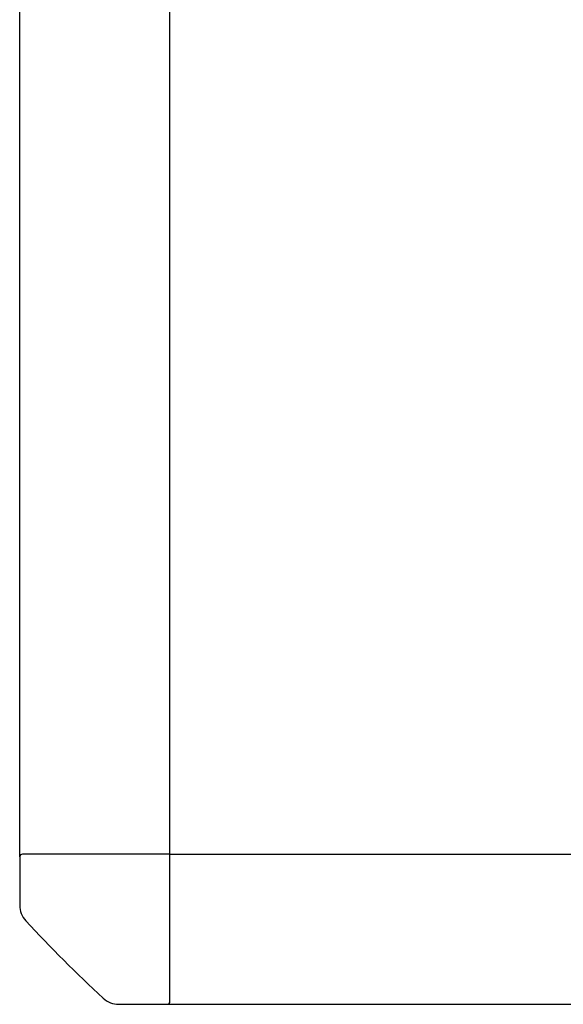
# Model space of a CAD drawing. Header units: metres. Extents: x 15.2 to 54.2, y -39.7 to 1.1.
# Tile 5 of 256: x 20.26 to 20.55, y -37.838 to -37.313. Entities that reach past the tile are written whole.
import ezdxf

# ---------------------------------------------------------------- set-up
doc = ezdxf.new("R2010")
doc.units = ezdxf.units.M
doc.header["$MEASUREMENT"] = 0
doc.layers.add('2D', color=252, linetype='Continuous')

# ---------------------------------------------------------------- blocks, each defined once
blk = doc.blocks.new('2D_QYOS_150')
for p, q in [((0, -0.97145, 0.012), (0, -0.0785, 0.012)), ((0.08, -0.97045, 0.012), (0.08, -0.08, 0.012)), ((0.0795, -0.96995, 0.012), (0.0015, -0.96995, 0.012)), ((0.08, -0.96995, 0.012), (1.46999, -0.96995, 0.012)), ((0, -0.97145, 0.012), (0, -0.99726, 0.012)), ((0.08, -1.04845, 0.012), (0.08, -0.97045, 0.012)), ((0.05269, -1.04995, 0.012), (0.0785, -1.04995, 0.012)), ((0.0785, -1.04995, 0.012), (0.53501, -1.04995, 0.012))]:
    blk.add_line(p, q)
for centre, radius, start, end in [((0.0015, -0.97145, 0.012), 0.0015, 90, 180), ((0.0795, -0.97045, 0.012), 0.0005, 0, 90), ((0.012, -0.99726, 0.012), 0.012, 180, 222.8785), ((0.58157, -0.46838, 0.012), 0.78926, 222.87849, 227.12151), ((0.05269, -1.03795, 0.012), 0.012, 227.1215, 270), ((0.0785, -1.04845, 0.012), 0.0015, 270, 0)]:
    blk.add_arc(centre, radius, start, end)
blk = doc.blocks.new('ae1b6542-e8ff-4f71-b3f1-bfd580268417')
at = {"layer": '2D'}
blk.add_blockref('2D_QYOS_150', (-0.77501, 0.54133, 0.012), dxfattribs=at)

msp = doc.modelspace()

# ---------------------------------------------------------------- block references
msp.add_blockref('ae1b6542-e8ff-4f71-b3f1-bfd580268417', (21.03518, -37.32927))

doc.saveas('drawing.dxf')
